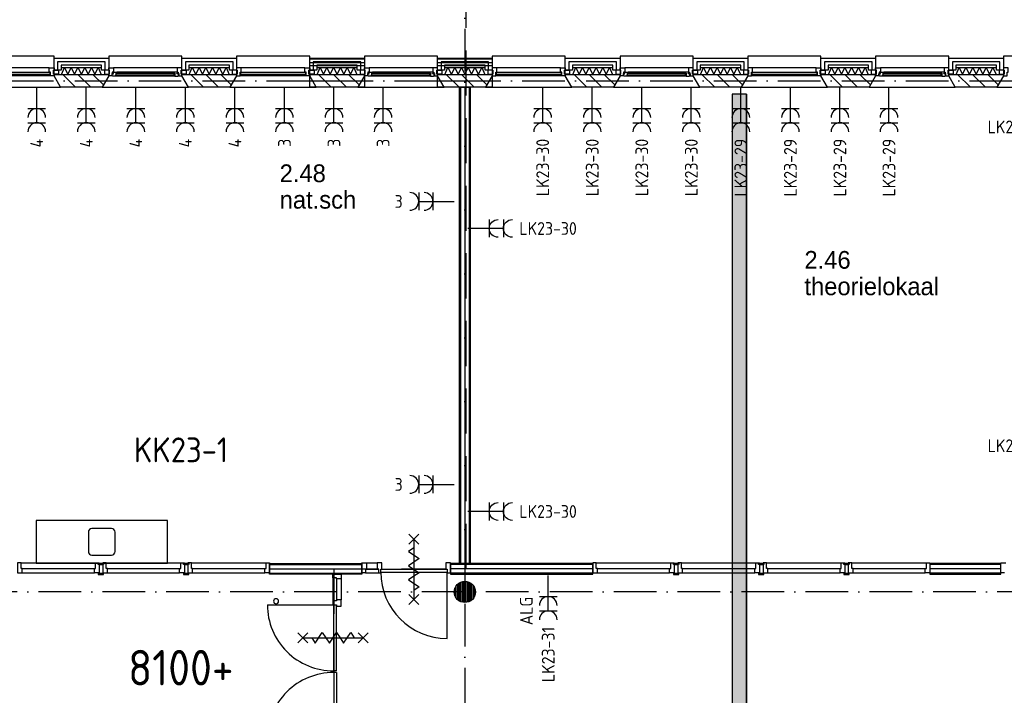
# Model space of a CAD drawing. Header units: millimetres. Extents: x -6587 to 112885, y 244 to 84344.
# Tile 42 of 57: x 50930 to 64796, y 49250 to 58769. Entities that reach past the tile are written whole.
import ezdxf
from ezdxf.enums import TextEntityAlignment as Align

# ---------------------------------------------------------------- set-up
doc = ezdxf.new("R2010")
doc.units = ezdxf.units.MM
doc.header["$LTSCALE"] = 100
doc.linetypes.add('DASHDOT', pattern=[9, 6, -1.5, 0, -1.5])
doc.linetypes.add('HIDDEN', pattern=[9.525, 6.35, -3.175])
doc.layers.get('0').update_dxf_attribs({"color": 9, "linetype": 'CONTINUOUS'})
for name, color, linetype in [('AL$1----_TEKST', 7, 'CONTINUOUS'), ('AL$7----_STRAMIEN', 1, 'DASHDOT'), ('AL21----_BUITENWAND', 4, 'CONTINUOUS'), ('AL21K---_ISOLATIE', 1, 'CONTINUOUS'), ('AL22----_BINNENWAND', 7, 'CONTINUOUS'), ('AL28----_KONSTRUKTIE', 3, 'CONTINUOUS'), ('AL31----_BUITENKOZ', 7, 'CONTINUOUS'), ('AL32----_BINNENKOZ', 7, 'CONTINUOUS'), ('AL74----', 7, 'CONTINUOUS'), ('ALL-----_REFLIJNEN', 8, 'CONTINUOUS'), ('ALXA3---_VOLZWART', 14, 'CONTINUOUS'), ('ALXAA---_GEWBETON', 12, 'CONTINUOUS'), ('ALXAB---_PREFABBETON', 1, 'CONTINUOUS'), ('BOUW', 8, 'CONTINUOUS'), ('EB62203-_ATTRIB', 2, 'CONTINUOUS'), ('EL62203-_KRACHT-WCD230', 3, 'CONTINUOUS'), ('KABELGOOT1', 8, 'CONTINUOUS'), ('LIJN025', 10, 'CONTINUOUS'), ('LIJN070', 130, 'CONTINUOUS'), ('TEKST35', 50, 'CONTINUOUS')]:
    doc.layers.add(name, color=color, linetype=linetype)
doc.styles.add('1_8', font='iso', dxfattribs={"width": 0.7, "height": 1.8})
doc.styles.add('2_0', font='iso', dxfattribs={"height": 200})
doc.styles.add('BURO-025', font='BUROFONT.shx', dxfattribs={"height": 250})
doc.styles.add('NORATT', font='isocp.shx')
doc.styles.get("Standard").update_dxf_attribs({"font": 'iso.shx'})

# ---------------------------------------------------------------- blocks, each defined once
blk = doc.blocks.new('ES3W2A')
for p, q in [((1.25, 2), (-1.25, 2)), ((0, 2), (0, -3)), ((1.25, 0), (-1.25, 0))]:
    blk.add_line(p, q)
for centre in [(0, 3.25), (0, 1.25)]:
    blk.add_arc(centre, 1.25, 180, 0)
at = {"color": 0, "style": 'NORATT'}
for tag, flags, p in [('VERMOGEN', 9, (-2.5, 5)), ('GROEP', 8, (0, 5)), ('SCHAK', 8, (2.5, 5)), ('GELIJK', 9, (5, 5)), ('TAL', 8, (2.5, 5)), ('KAST', 9, (7, 5))]:
    blk.add_attdef(tag, text='', height=1.8, rotation=90, dxfattribs=dict(at, flags=flags)).set_placement(p, align=Align.MIDDLE_CENTER)
at = {"color": 0, "style": 'NORATT', "flags": 8}
blk.add_attdef('DOEL', text='', height=1.8, rotation=90, dxfattribs=at).set_placement((-2.5, 5), align=Align.MIDDLE_LEFT)
at = {"color": 0, "style": 'NORATT', "flags": 9}
blk.add_attdef('M_CODE', text='', height=1.8, dxfattribs=at).set_placement((0, 0), align=Align.MIDDLE_CENTER)
blk = doc.blocks.new('A$C3CED5FD2')
at = {"layer": 'AL74----'}
for p, q in [((0, 600), (0, 0)), ((1850, 600), (0, 600)), ((1850, 0), (1850, 600)), ((737.5, 437.5), (737.5, 162.5)), ((1062.5, 487.5), (787.5, 487.5)), ((1112.5, 162.5), (1112.5, 437.5)), ((0, 0), (1850, 0)), ((787.5, 112.5), (1062.5, 112.5))]:
    blk.add_line(p, q, dxfattribs=at)
for centre, start, end in [((787.5, 437.5), 90, 180), ((1062.5, 437.5), 0, 90), ((787.5, 162.5), 180, 270), ((1062.5, 162.5), 270, 0)]:
    blk.add_arc(centre, 50, start, end, dxfattribs=at)
blk = doc.blocks.new('EH100000')
at = {"linetype": 'ByBlock'}
for p, q in [((1, 0.5), (0, 0.5)), ((1, 0.5, 1), (0, 0.5, 1)), ((0, -0.5, 1), (1, -0.5, 1)), ((1, -0.5), (0, -0.5))]:
    blk.add_line(p, q, dxfattribs=at)
at = {"linetype": 'ByBlock', "invisible_edges": 15}
for points in [[(1, -0.5), (0, -0.5), (0, 0.5), (1, 0.5)], [(0, 0.5), (1, 0.5), (1, 0.5, 1), (0, 0.5, 1)], [(0, -0.5, 1), (1, -0.5, 1), (1, -0.5), (0, -0.5)]]:
    blk.add_3dface(points, dxfattribs=at)
at = {"linetype": 'ByBlock', "style": '2_0', "flags": 8}
blk.add_attdef('FUNCTIE', text='', height=0.5, dxfattribs=at).set_placement((0.5, 0), align=Align.MIDDLE)
at = {"linetype": 'ByBlock', "flags": 9}
blk.add_attdef('SCHOT', text='', height=0.5, dxfattribs=at).set_placement((0.5, 0), align=Align.MIDDLE)
blk = doc.blocks.new('EH100005')
blk.add_lwpolyline([(-1, -0.5), (0, -0.5), (0, 0.5), (-1, 0.5)])
at = {"style": '2_0', "flags": 9}
blk.add_attdef('HULPSTUK', text='', height=0.5, dxfattribs=at).set_placement((0, 0), align=Align.MIDDLE)
blk = doc.blocks.new('A$Cb38f1ce1')
at = {"layer": 'KABELGOOT1'}
h = blk.add_hatch(dxfattribs=at)
h.set_pattern_fill('DOTS', color=256, scale=20, style=0)
h.set_pattern_definition([(0, (-1717.716, 188607.497), (15.875, 31.75), [0, -31.75])])
h.paths.add_polyline_path([(57914, 51192), (57714, 51192), (57714, 41998), (57914, 41998)])
at = {"layer": 'AL$7----_STRAMIEN', "color": 1}
blk.add_line((86348, 44180), (45679, 44180), dxfattribs=at)
for points in [[(53948, 70113), (53948, 32791)], [(750, 51380), (86348, 51380)]]:
    blk.add_lwpolyline(points, dxfattribs=at)
at = {"layer": 'AL21----_BUITENWAND', "color": 8}
for p, q in [((48163, 51531), (48163, 51700)), ((48163, 51700), (48933, 51700)), ((48833, 51600), (48263, 51600)), ((48263, 51600), (48263, 51531)), ((48833, 51531), (48833, 51600)), ((48933, 51700), (48933, 51531)), ((49963, 51531), (49963, 51700)), ((49963, 51700), (50733, 51700)), ((50633, 51600), (50063, 51600)), ((50063, 51600), (50063, 51531)), ((50633, 51531), (50633, 51600)), ((50733, 51700), (50733, 51531)), ((51763, 51531), (51763, 51700)), ((51763, 51700), (52533, 51700)), ((51763, 51690), (52533, 51690)), ((51763, 51590), (51763, 51690)), ((52533, 51590), (51763, 51590)), ((52433, 51600), (51863, 51600)), ((51863, 51600), (51863, 51531)), ((52433, 51531), (52433, 51600)), ((52533, 51700), (52533, 51531)), ((52533, 51690), (52533, 51590)), ((53563, 51531), (53563, 51700)), ((53563, 51700), (54333, 51700)), ((53563, 51690), (54333, 51690)), ((53563, 51590), (53563, 51690)), ((54333, 51590), (53563, 51590)), ((54233, 51600), (53663, 51600)), ((53663, 51600), (53663, 51531)), ((54233, 51531), (54233, 51600)), ((54333, 51700), (54333, 51531)), ((54333, 51690), (54333, 51590)), ((55363, 51531), (55363, 51700)), ((55363, 51700), (56133, 51700)), ((56033, 51600), (55463, 51600)), ((55463, 51600), (55463, 51531)), ((56033, 51531), (56033, 51600)), ((56133, 51700), (56133, 51531)), ((57163, 51531), (57163, 51700)), ((57163, 51700), (57933, 51700)), ((57833, 51600), (57263, 51600)), ((57263, 51600), (57263, 51531)), ((57833, 51531), (57833, 51600)), ((57933, 51700), (57933, 51531)), ((58963, 51531), (58963, 51700)), ((58963, 51700), (59733, 51700)), ((59633, 51600), (59063, 51600)), ((59063, 51600), (59063, 51531)), ((59633, 51531), (59633, 51600)), ((59733, 51700), (59733, 51531)), ((60763, 51531), (60763, 51700)), ((60763, 51700), (61533, 51700)), ((61433, 51600), (60863, 51600)), ((60863, 51600), (60863, 51531)), ((61433, 51531), (61433, 51600)), ((61533, 51700), (61533, 51531)), ((48263, 51531), (48163, 51531)), ((48933, 51531), (48833, 51531)), ((50063, 51531), (49963, 51531)), ((50733, 51531), (50633, 51531)), ((51863, 51531), (51763, 51531)), ((52533, 51531), (52433, 51531)), ((53663, 51531), (53563, 51531)), ((54333, 51531), (54233, 51531)), ((55463, 51531), (55363, 51531)), ((56133, 51531), (56033, 51531)), ((57263, 51531), (57163, 51531)), ((57933, 51531), (57833, 51531)), ((59063, 51531), (58963, 51531)), ((59733, 51531), (59633, 51531)), ((60863, 51531), (60763, 51531)), ((61533, 51531), (61433, 51531))]:
    blk.add_line(p, q, dxfattribs=at)
at = {"layer": 'AL21K---_ISOLATIE', "color": 8, "linetype": 'Continuous'}
for p, q in [((48263, 51570), (48833, 51570)), ((48263, 51470), (48833, 51470)), ((48267, 51470), (48310, 51570)), ((48310, 51570), (48358, 51470)), ((48358, 51470), (48405, 51570)), ((48405, 51570), (48453, 51470)), ((48453, 51470), (48500, 51570)), ((48500, 51570), (48548, 51470)), ((48548, 51470), (48595, 51570)), ((48595, 51570), (48643, 51470)), ((48643, 51470), (48690, 51570)), ((48690, 51570), (48738, 51470)), ((48738, 51470), (48785, 51570)), ((48785, 51570), (48828, 51470)), ((50063, 51570), (50633, 51570)), ((50063, 51470), (50633, 51470)), ((50067, 51470), (50110, 51570)), ((50110, 51570), (50158, 51470)), ((50158, 51470), (50205, 51570)), ((50205, 51570), (50253, 51470)), ((50253, 51470), (50300, 51570)), ((50300, 51570), (50348, 51470)), ((50348, 51470), (50395, 51570)), ((50395, 51570), (50443, 51470)), ((50443, 51470), (50490, 51570)), ((50490, 51570), (50538, 51470)), ((50538, 51470), (50585, 51570)), ((50585, 51570), (50628, 51470)), ((51863, 51570), (52433, 51570)), ((51863, 51470), (52433, 51470)), ((51867, 51470), (51910, 51570)), ((51910, 51570), (51958, 51470)), ((51958, 51470), (52005, 51570)), ((52005, 51570), (52053, 51470)), ((52053, 51470), (52100, 51570)), ((52100, 51570), (52148, 51470)), ((52148, 51470), (52195, 51570)), ((52195, 51570), (52243, 51470)), ((52243, 51470), (52290, 51570)), ((52290, 51570), (52338, 51470)), ((52338, 51470), (52385, 51570)), ((52385, 51570), (52428, 51470)), ((53663, 51570), (54233, 51570)), ((53663, 51470), (54233, 51470)), ((53667, 51470), (53710, 51570)), ((53710, 51570), (53758, 51470)), ((53758, 51470), (53805, 51570)), ((53805, 51570), (53853, 51470)), ((53853, 51470), (53900, 51570)), ((53900, 51570), (53948, 51470)), ((53948, 51470), (53995, 51570)), ((53995, 51570), (54043, 51470)), ((54043, 51470), (54090, 51570)), ((54090, 51570), (54138, 51470)), ((54138, 51470), (54185, 51570)), ((54185, 51570), (54228, 51470)), ((55463, 51570), (56033, 51570)), ((55463, 51470), (56033, 51470)), ((55467, 51470), (55510, 51570)), ((55510, 51570), (55558, 51470)), ((55558, 51470), (55605, 51570)), ((55605, 51570), (55653, 51470)), ((55653, 51470), (55700, 51570)), ((55700, 51570), (55748, 51470)), ((55748, 51470), (55795, 51570)), ((55795, 51570), (55843, 51470)), ((55843, 51470), (55890, 51570)), ((55890, 51570), (55938, 51470)), ((55938, 51470), (55985, 51570)), ((55985, 51570), (56028, 51470)), ((57263, 51570), (57833, 51570)), ((57263, 51470), (57833, 51470)), ((57267, 51470), (57310, 51570)), ((57310, 51570), (57358, 51470)), ((57358, 51470), (57405, 51570)), ((57405, 51570), (57453, 51470)), ((57453, 51470), (57500, 51570)), ((57500, 51570), (57548, 51470)), ((57548, 51470), (57595, 51570)), ((57595, 51570), (57643, 51470)), ((57643, 51470), (57690, 51570)), ((57690, 51570), (57738, 51470)), ((57738, 51470), (57785, 51570)), ((57785, 51570), (57828, 51470)), ((59063, 51570), (59633, 51570)), ((59063, 51470), (59633, 51470)), ((59067, 51470), (59110, 51570)), ((59110, 51570), (59158, 51470)), ((59158, 51470), (59205, 51570)), ((59205, 51570), (59253, 51470)), ((59253, 51470), (59300, 51570)), ((59300, 51570), (59348, 51470)), ((59348, 51470), (59395, 51570)), ((59395, 51570), (59443, 51470)), ((59443, 51470), (59490, 51570)), ((59490, 51570), (59538, 51470)), ((59538, 51470), (59585, 51570)), ((59585, 51570), (59628, 51470)), ((60863, 51570), (61433, 51570)), ((60863, 51470), (61433, 51470)), ((60867, 51470), (60910, 51570)), ((60910, 51570), (60958, 51470)), ((60958, 51470), (61005, 51570)), ((61005, 51570), (61053, 51470)), ((61053, 51470), (61100, 51570)), ((61100, 51570), (61148, 51470)), ((61148, 51470), (61195, 51570)), ((61195, 51570), (61243, 51470)), ((61243, 51470), (61290, 51570)), ((61290, 51570), (61338, 51470)), ((61338, 51470), (61385, 51570)), ((61385, 51570), (61428, 51470))]:
    blk.add_line(p, q, dxfattribs=at)
at = {"layer": 'AL22----_BINNENWAND', "color": 8}
for p, q in [((53873, 44580), (53873, 51290)), ((53873, 51290), (54023, 51290)), ((54023, 51290), (54023, 44580))]:
    blk.add_line(p, q, dxfattribs=at)
at = {"layer": 'AL22----_BINNENWAND', "color": 8, "linetype": 'Continuous'}
for p, q in [((53888, 51290), (53888, 44580)), ((54008, 51290), (54008, 44580))]:
    blk.add_line(p, q, dxfattribs=at)
at = {"layer": 'AL28----_KONSTRUKTIE', "color": 8}
for p, q in [((48163, 51450), (48163, 51470)), ((48163, 51470), (48933, 51470)), ((48255, 51290), (48163, 51450)), ((48933, 51450), (48840, 51290)), ((48933, 51470), (48933, 51450)), ((49963, 51450), (49963, 51470)), ((49963, 51470), (50733, 51470)), ((50055, 51290), (49963, 51450)), ((50733, 51450), (50640, 51290)), ((50733, 51470), (50733, 51450)), ((51763, 51470), (52533, 51470)), ((51763, 51290), (51763, 51470)), ((51763, 51450), (51763, 51470)), ((51763, 51470), (52533, 51470)), ((51855, 51290), (51763, 51450)), ((52533, 51450), (52440, 51290)), ((52533, 51470), (52533, 51290)), ((52533, 51470), (52533, 51450)), ((53563, 51470), (54333, 51470)), ((53563, 51290), (53563, 51470)), ((53563, 51450), (53563, 51470)), ((53563, 51470), (54333, 51470)), ((53655, 51290), (53563, 51450)), ((54333, 51450), (54240, 51290)), ((54333, 51470), (54333, 51290)), ((54333, 51470), (54333, 51450)), ((55363, 51450), (55363, 51470)), ((55363, 51470), (56133, 51470)), ((55455, 51290), (55363, 51450)), ((56133, 51450), (56040, 51290)), ((56133, 51470), (56133, 51450)), ((57163, 51450), (57163, 51470)), ((57163, 51470), (57933, 51470)), ((57255, 51290), (57163, 51450)), ((57933, 51450), (57840, 51290)), ((57933, 51470), (57933, 51450)), ((58963, 51450), (58963, 51470)), ((58963, 51470), (59733, 51470)), ((59055, 51290), (58963, 51450)), ((59733, 51450), (59640, 51290)), ((59733, 51470), (59733, 51450)), ((60763, 51450), (60763, 51470)), ((60763, 51470), (61533, 51470)), ((60855, 51290), (60763, 51450)), ((61533, 51450), (61440, 51290)), ((61533, 51470), (61533, 51450)), ((48840, 51290), (48255, 51290)), ((50640, 51290), (50055, 51290)), ((52533, 51290), (51763, 51290)), ((52440, 51290), (51855, 51290)), ((54333, 51290), (53563, 51290)), ((54240, 51290), (53655, 51290)), ((56040, 51290), (55455, 51290)), ((57840, 51290), (57255, 51290)), ((59640, 51290), (59055, 51290)), ((61440, 51290), (60855, 51290))]:
    blk.add_line(p, q, dxfattribs=at)
at = {"layer": 'AL31----_BUITENKOZ', "color": 8}
for points in [[(47133, 51450), (47040, 51290), (48255, 51290), (48163, 51450), (48163, 51730), (47133, 51730)], [(48933, 51450), (48840, 51290), (50055, 51290), (49963, 51450), (49963, 51730), (48933, 51730)], [(50733, 51450), (50640, 51290), (51855, 51290), (51763, 51450), (51763, 51730), (50733, 51730)], [(52533, 51450), (52440, 51290), (53655, 51290), (53563, 51450), (53563, 51730), (52533, 51730)], [(54333, 51450), (54240, 51290), (55455, 51290), (55363, 51450), (55363, 51730), (54333, 51730)], [(56133, 51450), (56040, 51290), (57255, 51290), (57163, 51450), (57163, 51730), (56133, 51730)], [(57933, 51450), (57840, 51290), (59055, 51290), (58963, 51450), (58963, 51730), (57933, 51730)], [(59733, 51450), (59640, 51290), (60855, 51290), (60763, 51450), (60763, 51730), (59733, 51730)], [(61533, 51450), (61440, 51290), (62655, 51290), (62563, 51450), (62563, 51730), (61533, 51730)], [(48153, 51475), (48153, 51531), (48224, 51531), (48224, 51475)], [(48943, 51475), (48943, 51531), (48872, 51531), (48872, 51475)], [(48933, 51450), (48933, 51475), (48943, 51475), (48943, 51531), (48933, 51531), (48933, 51564), (49000, 51564), (49000, 51501), (48983, 51501), (48983, 51486), (48977, 51486), (48977, 51450)], [(48989, 51447), (48987, 51451), (48980, 51451), (48980, 51481), (49002, 51481), (49002, 51486), (48994, 51486), (48994, 51501), (49000, 51501), (49047, 51501), (49049, 51488), (49032, 51488), (49032, 51447)], [(49032, 51449), (49032, 51463), (49049, 51463), (49049, 51449)], [(49906, 51447), (49908, 51451), (49915, 51451), (49915, 51481), (49893, 51481), (49893, 51486), (49901, 51486), (49901, 51501), (49896, 51501), (49849, 51501), (49846, 51488), (49863, 51488), (49863, 51447)], [(49863, 51449), (49863, 51463), (49846, 51463), (49846, 51449)], [(49963, 51450), (49963, 51475), (49953, 51475), (49953, 51531), (49963, 51531), (49963, 51564), (49896, 51564), (49896, 51501), (49913, 51501), (49913, 51486), (49919, 51486), (49919, 51450)], [(49953, 51475), (49953, 51531), (50024, 51531), (50024, 51475)], [(50743, 51475), (50743, 51531), (50672, 51531), (50672, 51475)], [(51753, 51475), (51753, 51531), (51824, 51531), (51824, 51475)], [(52543, 51475), (52543, 51531), (52472, 51531), (52472, 51475)], [(52533, 51450), (52533, 51475), (52543, 51475), (52543, 51531), (52533, 51531), (52533, 51564), (52600, 51564), (52600, 51501), (52583, 51501), (52583, 51486), (52577, 51486), (52577, 51450)], [(52589, 51447), (52587, 51451), (52580, 51451), (52580, 51481), (52602, 51481), (52602, 51486), (52594, 51486), (52594, 51501), (52600, 51501), (52647, 51501), (52649, 51488), (52632, 51488), (52632, 51447)], [(52632, 51449), (52632, 51463), (52649, 51463), (52649, 51449)], [(53506, 51447), (53508, 51451), (53515, 51451), (53515, 51481), (53493, 51481), (53493, 51486), (53501, 51486), (53501, 51501), (53496, 51501), (53449, 51501), (53446, 51488), (53463, 51488), (53463, 51447)], [(53463, 51449), (53463, 51463), (53446, 51463), (53446, 51449)], [(53563, 51450), (53563, 51475), (53553, 51475), (53553, 51531), (53563, 51531), (53563, 51564), (53496, 51564), (53496, 51501), (53513, 51501), (53513, 51486), (53519, 51486), (53519, 51450)], [(53553, 51475), (53553, 51531), (53624, 51531), (53624, 51475)], [(54343, 51475), (54343, 51531), (54272, 51531), (54272, 51475)], [(55353, 51475), (55353, 51531), (55424, 51531), (55424, 51475)], [(56143, 51475), (56143, 51531), (56072, 51531), (56072, 51475)], [(56133, 51450), (56133, 51475), (56143, 51475), (56143, 51531), (56133, 51531), (56133, 51564), (56200, 51564), (56200, 51501), (56183, 51501), (56183, 51486), (56177, 51486), (56177, 51450)], [(56189, 51447), (56187, 51451), (56180, 51451), (56180, 51481), (56202, 51481), (56202, 51486), (56194, 51486), (56194, 51501), (56200, 51501), (56247, 51501), (56249, 51488), (56232, 51488), (56232, 51447)], [(56232, 51449), (56232, 51463), (56249, 51463), (56249, 51449)], [(57106, 51447), (57108, 51451), (57115, 51451), (57115, 51481), (57093, 51481), (57093, 51486), (57101, 51486), (57101, 51501), (57096, 51501), (57049, 51501), (57046, 51488), (57063, 51488), (57063, 51447)], [(57063, 51449), (57063, 51463), (57046, 51463), (57046, 51449)], [(57163, 51450), (57163, 51475), (57153, 51475), (57153, 51531), (57163, 51531), (57163, 51564), (57096, 51564), (57096, 51501), (57113, 51501), (57113, 51486), (57119, 51486), (57119, 51450)], [(57153, 51475), (57153, 51531), (57224, 51531), (57224, 51475)], [(57943, 51475), (57943, 51531), (57872, 51531), (57872, 51475)], [(58953, 51475), (58953, 51531), (59024, 51531), (59024, 51475)], [(59743, 51475), (59743, 51531), (59672, 51531), (59672, 51475)], [(59733, 51450), (59733, 51475), (59743, 51475), (59743, 51531), (59733, 51531), (59733, 51564), (59800, 51564), (59800, 51501), (59783, 51501), (59783, 51486), (59777, 51486), (59777, 51450)], [(59789, 51447), (59787, 51451), (59780, 51451), (59780, 51481), (59802, 51481), (59802, 51486), (59794, 51486), (59794, 51501), (59800, 51501), (59847, 51501), (59849, 51488), (59832, 51488), (59832, 51447)], [(59832, 51449), (59832, 51463), (59849, 51463), (59849, 51449)], [(60706, 51447), (60708, 51451), (60715, 51451), (60715, 51481), (60693, 51481), (60693, 51486), (60701, 51486), (60701, 51501), (60696, 51501), (60649, 51501), (60646, 51488), (60663, 51488), (60663, 51447)], [(60663, 51449), (60663, 51463), (60646, 51463), (60646, 51449)], [(60763, 51450), (60763, 51475), (60753, 51475), (60753, 51531), (60763, 51531), (60763, 51564), (60696, 51564), (60696, 51501), (60713, 51501), (60713, 51486), (60719, 51486), (60719, 51450)], [(60753, 51475), (60753, 51531), (60824, 51531), (60824, 51475)], [(61543, 51475), (61543, 51531), (61472, 51531), (61472, 51475)]]:
    blk.add_lwpolyline(points, close=True, dxfattribs=at)
for points in [[(48113, 51450), (47183, 51450)], [(48096, 51564), (47200, 51564)], [(49896, 51564), (49000, 51564)], [(49863, 51447), (49032, 51447)], [(49849, 51501), (49047, 51501)], [(51713, 51450), (50783, 51450)], [(51696, 51564), (50800, 51564)], [(53496, 51564), (52600, 51564)], [(53463, 51447), (52632, 51447)], [(53449, 51501), (52647, 51501)], [(55313, 51450), (54383, 51450)], [(55296, 51564), (54400, 51564)], [(57096, 51564), (56200, 51564)], [(57063, 51447), (56232, 51447)], [(57049, 51501), (56247, 51501)], [(58913, 51450), (57983, 51450)], [(58896, 51564), (58000, 51564)], [(60696, 51564), (59800, 51564)], [(60663, 51447), (59832, 51447)], [(60649, 51501), (59847, 51501)]]:
    blk.add_lwpolyline(points, dxfattribs=at)
at = {"layer": 'AL31----_BUITENKOZ', "color": 8, "linetype": 'Continuous'}
for points in [[(48108, 51476), (48108, 51497), (47188, 51497), (47188, 51476)], [(48113, 51450), (48113, 51450), (48113, 51501), (48096, 51501), (48096, 51564), (48096, 51564), (48096, 51564), (48096, 51564), (48096, 51564), (48163, 51564), (48163, 51531), (48153, 51531), (48153, 51475), (48163, 51475), (48163, 51475), (48163, 51450)], [(49861, 51465), (49861, 51486), (49034, 51486), (49034, 51465)], [(50783, 51450), (50783, 51450), (50783, 51501), (50800, 51501), (50800, 51564), (50800, 51564), (50800, 51564), (50800, 51564), (50800, 51564), (50733, 51564), (50733, 51531), (50743, 51531), (50743, 51475), (50733, 51475), (50733, 51475), (50733, 51450)], [(51708, 51476), (51708, 51497), (50788, 51497), (50788, 51476)], [(51713, 51450), (51713, 51450), (51713, 51501), (51696, 51501), (51696, 51564), (51696, 51564), (51696, 51564), (51696, 51564), (51696, 51564), (51763, 51564), (51763, 51531), (51753, 51531), (51753, 51475), (51763, 51475), (51763, 51475), (51763, 51450)], [(53461, 51465), (53461, 51486), (52634, 51486), (52634, 51465)], [(54383, 51450), (54383, 51450), (54383, 51501), (54400, 51501), (54400, 51564), (54400, 51564), (54400, 51564), (54400, 51564), (54400, 51564), (54333, 51564), (54333, 51531), (54343, 51531), (54343, 51475), (54333, 51475), (54333, 51475), (54333, 51450)], [(55308, 51476), (55308, 51497), (54388, 51497), (54388, 51476)], [(55313, 51450), (55313, 51450), (55313, 51501), (55296, 51501), (55296, 51564), (55296, 51564), (55296, 51564), (55296, 51564), (55296, 51564), (55363, 51564), (55363, 51531), (55353, 51531), (55353, 51475), (55363, 51475), (55363, 51475), (55363, 51450)], [(57061, 51465), (57061, 51486), (56234, 51486), (56234, 51465)], [(57983, 51450), (57983, 51450), (57983, 51501), (58000, 51501), (58000, 51564), (58000, 51564), (58000, 51564), (58000, 51564), (58000, 51564), (57933, 51564), (57933, 51531), (57943, 51531), (57943, 51475), (57933, 51475), (57933, 51475), (57933, 51450)], [(58908, 51476), (58908, 51497), (57988, 51497), (57988, 51476)], [(58913, 51450), (58913, 51450), (58913, 51501), (58896, 51501), (58896, 51564), (58896, 51564), (58896, 51564), (58896, 51564), (58896, 51564), (58963, 51564), (58963, 51531), (58953, 51531), (58953, 51475), (58963, 51475), (58963, 51475), (58963, 51450)], [(60661, 51465), (60661, 51486), (59834, 51486), (59834, 51465)], [(61583, 51450), (61583, 51450), (61583, 51501), (61600, 51501), (61600, 51564), (61600, 51564), (61600, 51564), (61600, 51564), (61600, 51564), (61533, 51564), (61533, 51531), (61543, 51531), (61543, 51475), (61533, 51475), (61533, 51475), (61533, 51450)]]:
    blk.add_lwpolyline(points, close=True, dxfattribs=at)
at = {"layer": 'AL32----_BINNENKOZ', "color": 8}
for p, q in [((50098, 44587), (51148, 44587)), ((50115, 44511), (51131, 44511)), ((50115, 44448), (51131, 44448))]:
    blk.add_line(p, q, dxfattribs=at)
for points in [[(47648, 44587), (47648, 44448), (47715, 44448), (47715, 44511), (47698, 44511), (47698, 44587), (47648, 44587)], [(47698, 44587), (48748, 44587)], [(47715, 44511), (48731, 44511)], [(48798, 44587), (48798, 44448), (48731, 44448), (48731, 44511), (48748, 44511), (48748, 44587), (48798, 44587)], [(48798, 44567), (48785, 44567), (48785, 44585), (48848, 44585), (48860, 44585), (48860, 44567)], [(48798, 44562), (48798, 44567), (48848, 44567), (48848, 44562)], [(48848, 44587), (48848, 44448), (48915, 44448), (48915, 44511), (48898, 44511), (48898, 44587), (48848, 44587)], [(48898, 44587), (49948, 44587)], [(48915, 44511), (49931, 44511)], [(49998, 44587), (49998, 44448), (49931, 44448), (49931, 44511), (49948, 44511), (49948, 44587), (49998, 44587)], [(49998, 44567), (49985, 44567), (49985, 44585), (50048, 44585), (50060, 44585), (50060, 44567)], [(49998, 44562), (49998, 44567), (50048, 44567), (50048, 44562)], [(50048, 44587), (50048, 44448), (50115, 44448), (50115, 44511), (50098, 44511), (50098, 44587), (50048, 44587)], [(47715, 44448), (48731, 44448)], [(48798, 44442), (48785, 44442), (48785, 44424), (48848, 44424), (48860, 44424), (48860, 44442)], [(48798, 44448), (48798, 44442), (48848, 44442), (48848, 44448)], [(48915, 44448), (49931, 44448)], [(49998, 44442), (49985, 44442), (49985, 44424), (50048, 44424), (50060, 44424), (50060, 44442)], [(49998, 44448), (49998, 44442), (50048, 44442), (50048, 44448)]]:
    blk.add_lwpolyline(points, dxfattribs=at)
at = {"layer": 'ALL-----_REFLIJNEN', "color": 8, "linetype": 'Continuous'}
for p, q in [((48883, 51650), (48213, 51650)), ((48213, 51650), (48213, 51531)), ((48883, 51531), (48883, 51650)), ((50683, 51650), (50013, 51650)), ((50013, 51650), (50013, 51531)), ((50683, 51531), (50683, 51650)), ((52483, 51650), (51813, 51650)), ((51813, 51650), (51813, 51531)), ((52483, 51531), (52483, 51650)), ((54283, 51650), (53613, 51650)), ((53613, 51650), (53613, 51531)), ((54283, 51531), (54283, 51650)), ((56083, 51650), (55413, 51650)), ((55413, 51650), (55413, 51531)), ((56083, 51531), (56083, 51650)), ((57883, 51650), (57213, 51650)), ((57213, 51650), (57213, 51531)), ((57883, 51531), (57883, 51650)), ((59683, 51650), (59013, 51650)), ((59013, 51650), (59013, 51531)), ((59683, 51531), (59683, 51650)), ((61483, 51650), (60813, 51650)), ((60813, 51650), (60813, 51531)), ((61483, 51531), (61483, 51650)), ((51763, 51380), (52533, 51380)), ((53563, 51380), (54333, 51380)), ((53948, 51290), (53948, 44580)), ((51131, 44448), (51131, 44511)), ((51131, 44511), (51148, 44511)), ((51148, 44511), (51148, 44587)), ((51148, 44587), (51198, 44587)), ((51198, 44587), (51198, 44448)), ((51198, 44580), (52497, 44580)), ((51198, 44430), (51198, 44580)), ((51198, 44565), (52497, 44565)), ((52497, 44448), (52497, 44587)), ((52497, 44587), (52564, 44587)), ((52497, 44580), (52497, 44430)), ((52564, 44587), (52564, 44499)), ((52564, 44587), (52714, 44587)), ((52781, 44587), (52714, 44587)), ((52714, 44587), (52714, 44499)), ((52781, 44499), (52781, 44587)), ((53748, 44587), (53681, 44587)), ((53681, 44587), (53681, 44499)), ((53748, 44448), (53748, 44587)), ((55748, 44580), (53748, 44580)), ((53748, 44580), (53748, 44430)), ((55748, 44565), (53748, 44565)), ((54023, 44580), (53873, 44580)), ((55748, 44430), (55748, 44580)), ((59398, 44587), (60448, 44587)), ((59415, 44511), (60431, 44511)), ((60431, 44448), (60431, 44511)), ((60431, 44511), (60448, 44511)), ((60448, 44511), (60448, 44587)), ((60448, 44587), (60498, 44587)), ((60498, 44587), (60498, 44448)), ((61497, 44580), (60498, 44580)), ((60498, 44580), (60498, 44430)), ((61497, 44565), (60498, 44565)), ((61497, 44448), (61497, 44587)), ((61497, 44587), (61564, 44587)), ((61497, 44430), (61497, 44580)), ((51198, 44448), (51131, 44448)), ((51198, 44505), (52497, 44505)), ((51198, 44445), (52497, 44445)), ((52497, 44430), (51198, 44430)), ((52091, 44430), (52205, 44430)), ((52091, 44380), (52091, 44430)), ((52091, 44380), (52091, 44053)), ((52142, 44380), (52091, 44380)), ((52142, 44363), (52142, 44380)), ((52205, 44430), (52205, 44363)), ((52547, 44448), (52497, 44448)), ((52564, 44499), (52547, 44499)), ((52547, 44499), (52547, 44448)), ((52547, 44448), (52731, 44448)), ((52564, 44499), (52714, 44499)), ((52714, 44499), (52731, 44499)), ((52731, 44499), (52731, 44448)), ((52731, 44448), (52764, 44448)), ((52731, 44448), (52764, 44448)), ((52764, 44499), (53698, 44499)), ((52764, 44448), (52764, 44499)), ((52764, 44499), (52781, 44499)), ((52764, 44459), (53698, 44459)), ((53681, 44499), (53698, 44499)), ((53698, 44499), (53698, 44448)), ((53698, 43525), (53698, 44459)), ((53698, 44448), (53748, 44448)), ((55748, 44505), (53748, 44505)), ((55748, 44445), (53748, 44445)), ((53748, 44430), (55748, 44430)), ((59415, 44448), (60431, 44448)), ((60498, 44448), (60431, 44448)), ((61497, 44505), (60498, 44505)), ((61497, 44445), (60498, 44445)), ((60498, 44430), (61497, 44430)), ((61547, 44448), (61497, 44448)), ((52142, 44363), (52142, 44070)), ((52205, 44363), (52142, 44363)), ((52205, 44363), (52205, 44070)), ((53808, 44126), (53808, 44234)), ((53828, 44090), (53828, 44270)), ((53848, 44068), (53848, 44292)), ((53868, 44053), (53868, 44307)), ((53888, 44043), (53888, 44317)), ((53908, 44035), (53908, 44325)), ((53928, 44031), (53928, 44329)), ((53948, 44030), (53948, 44330)), ((53968, 44031), (53968, 44329)), ((53988, 44035), (53988, 44325)), ((54008, 44043), (54008, 44317)), ((54028, 44053), (54028, 44307)), ((54048, 44068), (54048, 44292)), ((54068, 44090), (54068, 44270)), ((54088, 44126), (54088, 44234)), ((51168, 43997), (52102, 43997)), ((52091, 44053), (52091, 43997)), ((52142, 44053), (52091, 44053)), ((52091, 44053), (52091, 43997)), ((52091, 43997), (52142, 43997)), ((52102, 43067), (52102, 43997)), ((52205, 44070), (52142, 44070)), ((52142, 44070), (52142, 44053)), ((52142, 43997), (52142, 43980)), ((52142, 43067), (52142, 43997)), ((52142, 43980), (52205, 43980)), ((52205, 43980), (52205, 44070)), ((52142, 43067), (52102, 43067)), ((52102, 43042), (52102, 43067)), ((52142, 43042), (52102, 43042)), ((52102, 43042), (52102, 42112)), ((52142, 43042), (52142, 42112))]:
    blk.add_line(p, q, dxfattribs=at)
for points in [[(53161, 44994), (53301, 44854)], [(53301, 44994), (53161, 44854)], [(53231, 44799), (53156, 44749), (53306, 44649), (53231, 44599)], [(53231, 44924), (53231, 44074)], [(53231, 44599), (53156, 44549), (53306, 44449), (53231, 44399)], [(55748, 44587), (55748, 44448), (55815, 44448), (55815, 44511), (55798, 44511), (55798, 44587), (55748, 44587)], [(55798, 44587), (56848, 44587)], [(55815, 44511), (56831, 44511)], [(56898, 44587), (56898, 44448), (56831, 44448), (56831, 44511), (56848, 44511), (56848, 44587), (56898, 44587)], [(56898, 44567), (56885, 44567), (56885, 44585), (56948, 44585), (56960, 44585), (56960, 44567)], [(56898, 44562), (56898, 44567), (56948, 44567), (56948, 44562)], [(56948, 44587), (56948, 44448), (57015, 44448), (57015, 44511), (56998, 44511), (56998, 44587), (56948, 44587)], [(56998, 44587), (58048, 44587)], [(57015, 44511), (58031, 44511)], [(58098, 44587), (58098, 44448), (58031, 44448), (58031, 44511), (58048, 44511), (58048, 44587), (58098, 44587)], [(58098, 44567), (58085, 44567), (58085, 44585), (58148, 44585), (58160, 44585), (58160, 44567)], [(58098, 44562), (58098, 44567), (58148, 44567), (58148, 44562)], [(58148, 44587), (58148, 44448), (58215, 44448), (58215, 44511), (58198, 44511), (58198, 44587), (58148, 44587)], [(58198, 44587), (59248, 44587)], [(58215, 44511), (59231, 44511)], [(59298, 44587), (59298, 44448), (59231, 44448), (59231, 44511), (59248, 44511), (59248, 44587), (59298, 44587)], [(59298, 44567), (59285, 44567), (59285, 44585), (59348, 44585), (59360, 44585), (59360, 44567)], [(59298, 44562), (59298, 44567), (59348, 44567), (59348, 44562)], [(59348, 44587), (59348, 44448), (59415, 44448), (59415, 44511), (59398, 44511), (59398, 44587), (59348, 44587)], [(53231, 44399), (53156, 44349), (53306, 44249), (53231, 44199)], [(55815, 44448), (56831, 44448)], [(56898, 44442), (56885, 44442), (56885, 44424), (56948, 44424), (56960, 44424), (56960, 44442)], [(56898, 44448), (56898, 44442), (56948, 44442), (56948, 44448)], [(57015, 44448), (58031, 44448)], [(58098, 44442), (58085, 44442), (58085, 44424), (58148, 44424), (58160, 44424), (58160, 44442)], [(58098, 44448), (58098, 44442), (58148, 44442), (58148, 44448)], [(58215, 44448), (59231, 44448)], [(59298, 44442), (59285, 44442), (59285, 44424), (59348, 44424), (59360, 44424), (59360, 44442)], [(59298, 44448), (59298, 44442), (59348, 44442), (59348, 44448)], [(53161, 44144), (53301, 44004)], [(53301, 44144), (53161, 44004)], [(51596, 43462), (51736, 43602)], [(51596, 43602), (51736, 43462)], [(51791, 43532), (51841, 43457), (51941, 43607), (51991, 43532)], [(51991, 43532), (52041, 43457), (52141, 43607), (52191, 43532)], [(52191, 43532), (52241, 43457), (52341, 43607), (52391, 43532)], [(52446, 43462), (52586, 43602)], [(52446, 43602), (52586, 43462)], [(51666, 43532), (52516, 43532)]]:
    blk.add_lwpolyline(points, dxfattribs=at)
blk.add_circle((53948, 44180), 150, dxfattribs=at)
for centre, radius, start, end in [((53698, 44459), 934, 180, 270), ((52098, 43998), 931, 180.0361, 270.2098), ((51289, 44048), 36, 0, 180), ((51289, 44048), 36, 180, 0), ((52098, 42112), 931, 89.7902, 179.9639)]:
    blk.add_arc(centre, radius, start, end, dxfattribs=at)
at = {"layer": 'ALXA3---_VOLZWART', "color": 8}
for p, q in [((48883, 51650), (48213, 51650)), ((48213, 51650), (48213, 51531)), ((48883, 51531), (48883, 51650)), ((50683, 51650), (50013, 51650)), ((50013, 51650), (50013, 51531)), ((50683, 51531), (50683, 51650)), ((51763, 51640), (52533, 51640)), ((52483, 51650), (51813, 51650)), ((51813, 51650), (51813, 51531)), ((52483, 51531), (52483, 51650)), ((53563, 51640), (54333, 51640)), ((54283, 51650), (53613, 51650)), ((53613, 51650), (53613, 51531)), ((54283, 51531), (54283, 51650)), ((56083, 51650), (55413, 51650)), ((55413, 51650), (55413, 51531)), ((56083, 51531), (56083, 51650)), ((57883, 51650), (57213, 51650)), ((57213, 51650), (57213, 51531)), ((57883, 51531), (57883, 51650)), ((59683, 51650), (59013, 51650)), ((59013, 51650), (59013, 51531)), ((59683, 51531), (59683, 51650)), ((61483, 51650), (60813, 51650)), ((60813, 51650), (60813, 51531)), ((61483, 51531), (61483, 51650))]:
    blk.add_line(p, q, dxfattribs=at)
at = {"layer": 'ALXAA---_GEWBETON', "color": 8}
for p, q in [((51763, 51380), (52533, 51380)), ((53563, 51380), (54333, 51380))]:
    blk.add_line(p, q, dxfattribs=at)
at = {"layer": 'ALXAB---_PREFABBETON', "color": 8}
for p, q in [((48287, 51470), (48467, 51290)), ((48499, 51470), (48679, 51290)), ((48711, 51470), (48859, 51322)), ((48924, 51470), (48933, 51461)), ((50087, 51470), (50267, 51290)), ((50299, 51470), (50479, 51290)), ((50511, 51470), (50659, 51322)), ((50724, 51470), (50733, 51461)), ((51887, 51470), (52067, 51290)), ((52099, 51470), (52279, 51290)), ((52311, 51470), (52459, 51322)), ((52524, 51470), (52533, 51461)), ((53687, 51470), (53867, 51290)), ((53899, 51470), (54079, 51290)), ((54111, 51470), (54259, 51322)), ((54324, 51470), (54333, 51461)), ((55487, 51470), (55667, 51290)), ((55699, 51470), (55879, 51290)), ((55911, 51470), (56059, 51322)), ((56124, 51470), (56133, 51461)), ((57287, 51470), (57467, 51290)), ((57499, 51470), (57679, 51290)), ((57711, 51470), (57859, 51322)), ((57924, 51470), (57933, 51461)), ((59087, 51470), (59267, 51290)), ((59299, 51470), (59479, 51290)), ((59511, 51470), (59659, 51322)), ((59724, 51470), (59733, 51461)), ((60887, 51470), (61067, 51290)), ((61099, 51470), (61279, 51290)), ((61311, 51470), (61459, 51322)), ((61524, 51470), (61533, 51461))]:
    blk.add_line(p, q, dxfattribs=at)
at = {"layer": 'AL74----', "rotation": 180}
blk.add_blockref('A$C3CED5FD2', (49759, 45185), dxfattribs=at)
at = {"layer": 'KABELGOOT1', "yscale": 200, "zscale": 60, "rotation": 90}
for name, p, xscale in [('EH100000', (57814, 42012, 3650), 9180.000000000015), ('EH100005', (57814, 51192, 3650), 60)]:
    blk.add_blockref(name, p, dxfattribs=dict(at, xscale=xscale))
at = {"layer": 'AL$1----_TEKST', "color": 8}
blk.add_text('8100+', height=500, dxfattribs=at).set_placement((49206, 42862))
at = {"layer": 'BOUW', "style": 'BURO-025'}
for s, p in [('2.48', (51340, 49953)), ('nat.sch', (51340, 49580)), ('2.46', (58730, 48733)), ('theorielokaal', (58730, 48360))]:
    blk.add_text(s, height=250, dxfattribs=at).set_placement(p)

msp = doc.modelspace()

# ---------------------------------------------------------------- linework, layer by layer
at = {"layer": 'LIJN070', "linetype": 'HIDDEN'}
for p, q in [((57218, 51032), (57218, 66147)), ((55354, 51032), (55354, 48178)), ((55354, 51032), (57218, 51032))]:
    msp.add_line(p, q, dxfattribs=at)

# ---------------------------------------------------------------- block references
at = {"layer": 'EL62203-_KRACHT-WCD230'}
ref = msp.add_blockref('ES3W2A', (51170, 57516), dxfattribs=dict(at, xscale=100, yscale=100, zscale=100, rotation=180.0000000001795))
ref.add_attrib('GROEP', '4', dxfattribs={"layer": 'EB62203-_ATTRIB', "color": 1, "height": 180, "rotation": 90, "style": '1_8', "flags": 8}).set_placement((51170, 57091), align=Align.MIDDLE_RIGHT)
ref = msp.add_blockref('ES3W2A', (51868, 57516), dxfattribs=dict(at, xscale=100, yscale=100, zscale=100, rotation=180.0000000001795))
ref.add_attrib('GROEP', '4', dxfattribs={"layer": 'EB62203-_ATTRIB', "color": 1, "height": 180, "rotation": 90, "style": '1_8', "flags": 8}).set_placement((51868, 57091), align=Align.MIDDLE_RIGHT)
ref = msp.add_blockref('ES3W2A', (52566, 57516), dxfattribs=dict(at, xscale=100, yscale=100, zscale=100, rotation=180.0000000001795))
ref.add_attrib('GROEP', '4', dxfattribs={"layer": 'EB62203-_ATTRIB', "color": 1, "height": 180, "rotation": 90, "style": '1_8', "flags": 8}).set_placement((52566, 57091), align=Align.MIDDLE_RIGHT)
ref = msp.add_blockref('ES3W2A', (53263, 57516), dxfattribs=dict(at, xscale=100, yscale=100, zscale=100, rotation=180.0000000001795))
ref.add_attrib('GROEP', '4', dxfattribs={"layer": 'EB62203-_ATTRIB', "color": 1, "height": 180, "rotation": 90, "style": '1_8', "flags": 8}).set_placement((53263, 57091), align=Align.MIDDLE_RIGHT)
ref = msp.add_blockref('ES3W2A', (53961, 57516), dxfattribs=dict(at, xscale=100, yscale=100, zscale=100, rotation=180.0000000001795))
ref.add_attrib('GROEP', '4', dxfattribs={"layer": 'EB62203-_ATTRIB', "color": 1, "height": 180, "rotation": 90, "style": '1_8', "flags": 8}).set_placement((53961, 57091), align=Align.MIDDLE_RIGHT)
ref = msp.add_blockref('ES3W2A', (54658, 57516), dxfattribs=dict(at, xscale=100, yscale=100, zscale=100, rotation=180.0000000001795))
ref.add_attrib('GROEP', '3', dxfattribs={"layer": 'EB62203-_ATTRIB', "color": 1, "height": 180, "rotation": 90, "style": '1_8', "flags": 8}).set_placement((54658, 57091), align=Align.MIDDLE_RIGHT)
ref = msp.add_blockref('ES3W2A', (55356, 57516), dxfattribs=dict(at, xscale=100, yscale=100, zscale=100, rotation=180.0000000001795))
ref.add_attrib('GROEP', '3', dxfattribs={"layer": 'EB62203-_ATTRIB', "color": 1, "height": 180, "rotation": 90, "style": '1_8', "flags": 8}).set_placement((55356, 57091), align=Align.MIDDLE_RIGHT)
ref = msp.add_blockref('ES3W2A', (56048, 57516, 1050), dxfattribs=dict(at, xscale=100, yscale=100, zscale=100, rotation=180.0000000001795))
ref.add_attrib('GROEP', '3', dxfattribs={"layer": 'EB62203-_ATTRIB', "color": 1, "height": 180, "rotation": 90, "style": '1_8', "flags": 8}).set_placement((56048, 57091, 1050), align=Align.MIDDLE_RIGHT)
ref = msp.add_blockref('ES3W2A', (58295, 57516, 1050), dxfattribs=dict(at, xscale=100, yscale=100, zscale=100, rotation=180.0000000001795))
ref.add_attrib('GROEP', 'LK23-30', dxfattribs={"layer": 'EB62203-_ATTRIB', "color": 1, "height": 180, "rotation": 90, "style": '1_8', "flags": 8}).set_placement((58295, 57091, 1050), align=Align.MIDDLE_RIGHT)
ref = msp.add_blockref('ES3W2A', (58993, 57516, 1050), dxfattribs=dict(at, xscale=100, yscale=100, zscale=100, rotation=180.0000000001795))
ref.add_attrib('GROEP', 'LK23-30', dxfattribs={"layer": 'EB62203-_ATTRIB', "color": 1, "height": 180, "rotation": 90, "style": '1_8', "flags": 8}).set_placement((58993, 57091, 1050), align=Align.MIDDLE_RIGHT)
ref = msp.add_blockref('ES3W2A', (59691, 57516, 1050), dxfattribs=dict(at, xscale=100, yscale=100, zscale=100, rotation=180.0000000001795))
ref.add_attrib('GROEP', 'LK23-30', dxfattribs={"layer": 'EB62203-_ATTRIB', "color": 1, "height": 180, "rotation": 90, "style": '1_8', "flags": 8}).set_placement((59691, 57091, 1050), align=Align.MIDDLE_RIGHT)
ref = msp.add_blockref('ES3W2A', (60388, 57516, 1050), dxfattribs=dict(at, xscale=100, yscale=100, zscale=100, rotation=180.0000000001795))
ref.add_attrib('GROEP', 'LK23-30', dxfattribs={"layer": 'EB62203-_ATTRIB', "color": 1, "height": 180, "rotation": 90, "style": '1_8', "flags": 8}).set_placement((60388, 57091, 1050), align=Align.MIDDLE_RIGHT)
ref = msp.add_blockref('ES3W2A', (61086, 57516, 1050), dxfattribs=dict(at, xscale=100, yscale=100, zscale=100, rotation=180.0000000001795))
ref.add_attrib('GROEP', 'LK23-29', dxfattribs={"layer": 'EB62203-_ATTRIB', "color": 1, "height": 180, "rotation": 90, "style": '1_8', "flags": 8}).set_placement((61086, 57091, 1050), align=Align.MIDDLE_RIGHT)
ref = msp.add_blockref('ES3W2A', (61783, 57516, 1050), dxfattribs=dict(at, xscale=100, yscale=100, zscale=100, rotation=180.0000000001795))
ref.add_attrib('GROEP', 'LK23-29', dxfattribs={"layer": 'EB62203-_ATTRIB', "color": 1, "height": 180, "rotation": 90, "style": '1_8', "flags": 8}).set_placement((61783, 57091, 1050), align=Align.MIDDLE_RIGHT)
ref = msp.add_blockref('ES3W2A', (62481, 57516, 1050), dxfattribs=dict(at, xscale=100, yscale=100, zscale=100, rotation=180.0000000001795))
ref.add_attrib('GROEP', 'LK23-29', dxfattribs={"layer": 'EB62203-_ATTRIB', "color": 1, "height": 180, "rotation": 90, "style": '1_8', "flags": 8}).set_placement((62481, 57091, 1050), align=Align.MIDDLE_RIGHT)
ref = msp.add_blockref('ES3W2A', (63172, 57516, 1050), dxfattribs=dict(at, xscale=100, yscale=100, zscale=100, rotation=180.0000000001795))
ref.add_attrib('GROEP', 'LK23-29', dxfattribs={"layer": 'EB62203-_ATTRIB', "color": 1, "height": 180, "rotation": 90, "style": '1_8', "flags": 8}).set_placement((63172, 57091, 1050), align=Align.MIDDLE_RIGHT)
ref = msp.add_blockref('ES3W2A', (65800, 57258, 1050), dxfattribs=dict(at, xscale=100, yscale=100, zscale=100, rotation=90.00000000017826))
ref.add_attrib('GROEP', 'LK23-29', dxfattribs={"layer": 'EB62203-_ATTRIB', "color": 1, "height": 180, "style": '1_8', "flags": 8}).set_placement((65375, 57258, 1050), align=Align.MIDDLE_RIGHT)
ref = msp.add_blockref('ES3W2A', (56749, 56208, 1050), dxfattribs=dict(at, xscale=100, yscale=100, zscale=100, rotation=90.00000000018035))
ref.add_attrib('GROEP', '3', dxfattribs={"layer": 'EB62203-_ATTRIB', "color": 1, "height": 180, "style": '1_8', "flags": 8}).set_placement((56324, 56208, 1050), align=Align.MIDDLE_RIGHT)
ref = msp.add_blockref('ES3W2A', (57543, 55828, 1050), dxfattribs=dict(at, xscale=-100, yscale=100, zscale=100, rotation=270.0000000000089))
ref.add_attrib('GROEP', 'LK23-30', dxfattribs={"layer": 'EB62203-_ATTRIB', "color": 1, "height": 180, "style": '1_8', "flags": 8}).set_placement((58776, 55827, 1050), align=Align.MIDDLE_RIGHT)
ref = msp.add_blockref('ES3W2A', (65800, 52766, 1050), dxfattribs=dict(at, xscale=100, yscale=100, zscale=100, rotation=90.00000000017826))
ref.add_attrib('GROEP', 'LK23-29', dxfattribs={"layer": 'EB62203-_ATTRIB', "color": 1, "height": 180, "style": '1_8', "flags": 8}).set_placement((65375, 52766, 1050), align=Align.MIDDLE_RIGHT)
ref = msp.add_blockref('ES3W2A', (56749, 52221, 1050), dxfattribs=dict(at, xscale=100, yscale=100, zscale=100, rotation=90.00000000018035))
ref.add_attrib('GROEP', '3', dxfattribs={"layer": 'EB62203-_ATTRIB', "color": 1, "height": 180, "style": '1_8', "flags": 8}).set_placement((56324, 52221, 1050), align=Align.MIDDLE_RIGHT)
ref = msp.add_blockref('ES3W2A', (57543, 51840, 1050), dxfattribs=dict(at, xscale=-100, yscale=100, zscale=100, rotation=270.0000000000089))
ref.add_attrib('GROEP', 'LK23-30', dxfattribs={"layer": 'EB62203-_ATTRIB', "color": 1, "height": 180, "style": '1_8', "flags": 8}).set_placement((58776, 51840, 1050), align=Align.MIDDLE_RIGHT)
ref = msp.add_blockref('ES3W2A', (58373, 50640, 1050), dxfattribs=dict(at, xscale=100, yscale=100, zscale=100, rotation=180.0000000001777))
ref.add_attrib('DOEL', 'ALG', dxfattribs={"layer": 'EB62203-_ATTRIB', "color": 1, "height": 180, "rotation": 90, "style": '1_8', "flags": 8}).set_placement((58065, 50637, 1050), align=Align.MIDDLE_RIGHT)
ref.add_attrib('GROEP', 'LK23-31', dxfattribs={"layer": 'EB62203-_ATTRIB', "color": 1, "height": 180, "rotation": 90, "style": '1_8', "flags": 8}).set_placement((58373, 50215, 1050), align=Align.MIDDLE_RIGHT)
at = {"layer": 'LIJN025'}
msp.add_blockref('A$Cb38f1ce1', (3251, 6527), dxfattribs=at)

# ---------------------------------------------------------------- texts
at = {"layer": 'TEKST35'}
msp.add_text('KK23-1', height=350, dxfattribs=at).set_placement((52538, 52533))

doc.saveas('drawing.dxf')
